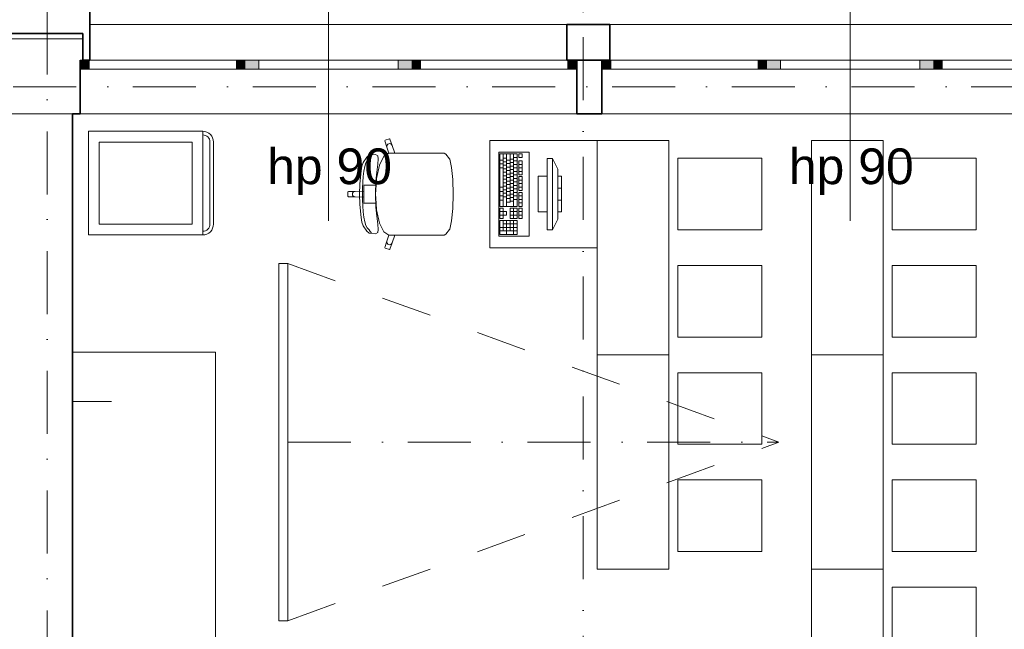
# Model space of a CAD drawing. Header units: millimetres. Extents: x -34676 to 172266, y 39940 to 476087.
# Tile 228 of 256: x 34687 to 40198, y 392854 to 396267. Entities that reach past the tile are written whole.
import ezdxf

# ---------------------------------------------------------------- set-up
doc = ezdxf.new("R2010")
doc.units = ezdxf.units.MM
doc.header["$MEASUREMENT"] = 0
doc.linetypes.add('Kropki i Kreski', pattern=[6.702778, 3.527778, -1.763889, 0, -1.411111])
doc.linetypes.add('Przerywana', pattern=[5.644444, 2.822222, -2.822222])
for name, color, linetype in [('#podkład', 252, 'Continuous'), ('- A - ocieplenie', 7, 'Continuous'), ('2D - Ogólne', 7, 'Continuous'), ('Konstrukcja - Siatka mod', 7, 'Continuous'), ('Konstrukcja - Stropy', 7, 'Continuous'), ('Konstrukcja - Ściany nośne wew..P', 7, 'Continuous'), ('Konstrukcja - Ściany zewnętrzne', 7, 'Continuous'), ('Okna Archicada', 7, 'Continuous'), ('Wnętrze - Umeblowanie', 7, 'Continuous'), ('Znaczniki okien Archicada', 7, 'Continuous')]:
    doc.layers.add(name, color=color, linetype=linetype)
doc.styles.add('STYL_AUTOMATYCZNY_1', font='arial.ttf')

# ---------------------------------------------------------------- blocks, each defined once
blk = doc.blocks.new('uyd')
at = {"layer": 'Okna Archicada', "linetype": 'Continuous', "lineweight": 13}
for points in [[(34632.6, 186040.5), (34682.6, 186040.5), (34682.6, 186090.5), (34632.6, 186090.5)], [(35557.6, 186090.5), (35507.6, 186090.5), (35507.6, 186040.5), (35557.6, 186040.5)], [(35557.6, 186040.5), (35632.6, 186040.5), (35632.6, 186090.5), (35557.6, 186090.5)], [(36487.6, 186090.5), (36412.6, 186090.5), (36412.6, 186040.5), (36487.6, 186040.5)], [(36487.6, 186040.5), (36537.6, 186040.5), (36537.6, 186090.5), (36487.6, 186090.5)], [(37412.6, 186090.5), (37362.6, 186090.5), (37362.6, 186040.5), (37412.6, 186040.5)], [(37552.6, 186090.5), (37552.6, 186040.5), (37602.6, 186040.5), (37602.6, 186090.5)], [(38477.6, 186040.5), (38477.6, 186090.5), (38427.6, 186090.5), (38427.6, 186040.5)], [(38477.6, 186090.5), (38477.6, 186040.5), (38552.6, 186040.5), (38552.6, 186090.5)], [(39407.6, 186040.5), (39407.6, 186090.5), (39332.6, 186090.5), (39332.6, 186040.5)], [(39407.6, 186090.5), (39407.6, 186040.5), (39457.6, 186040.5), (39457.6, 186090.5)]]:
    blk.add_hatch(color=252, dxfattribs=at).paths.add_polyline_path(points)
at = {"layer": '- A - ocieplenie', "color": 252, "linetype": 'Continuous', "lineweight": 35, "ltscale": 100}
for p, q in [((34687.6, 186140.5), (34687.6, 186290.5)), ((37357.6, 186140.5), (37357.6, 186290.5)), ((37597.6, 186140.5), (37597.6, 186290.5)), ((34687.6, 186090.5), (34687.6, 186140.5)), ((37357.6, 186090.5), (37357.6, 186140.5)), ((37597.6, 186090.5), (37597.6, 186140.5))]:
    blk.add_line(p, q, dxfattribs=at)
at = {"layer": '- A - ocieplenie', "color": 252, "linetype": 'Continuous', "lineweight": 35, "ltscale": 100, "flags": 128}
for points in [[(34687.6, 186290.5), (34687.6, 186440.5)], [(37597.6, 186290.5), (37357.6, 186290.5)], [(34247.6, 186240.5), (34647.6, 186240.5)], [(34647.6, 186240.5), (34647.6, 186090.5)], [(34647.6, 186090.5), (34687.6, 186090.5)], [(37357.6, 186090.5), (37597.6, 186090.5)]]:
    blk.add_lwpolyline(points, dxfattribs=at)
at = {"layer": '2D - Ogólne', "color": 252, "linetype": 'Continuous', "lineweight": 20, "ltscale": 100}
blk.add_line((34809.3, 184180.5), (34589.3, 184180.5), dxfattribs=at)
at = {"layer": 'Konstrukcja - Siatka mod', "color": 252, "linetype": 'Kropki i Kreski', "lineweight": 13, "ltscale": 100}
for p, q in [((34447.6, 171931.6), (34447.6, 188896.4)), ((37447.6, 188901.1), (37447.6, 171931.6)), ((20180, 185940.5), (49624.6, 185940.5))]:
    blk.add_line(p, q, dxfattribs=at)
at = {"layer": 'Konstrukcja - Stropy', "color": 252, "linetype": 'Continuous', "lineweight": 13, "ltscale": 100}
blk.add_line((49667.6, 185790.5), (22627.6, 185790.5), dxfattribs=at)
at = {"layer": 'Konstrukcja - Ściany nośne wew..P', "color": 252, "linetype": 'Continuous', "lineweight": 35, "ltscale": 100, "flags": 128}
blk.add_lwpolyline([(34589.3, 182856.5), (34589.3, 185790.5)], dxfattribs=at)
at = {"layer": 'Konstrukcja - Ściany zewnętrzne', "color": 252, "linetype": 'Continuous', "lineweight": 35, "ltscale": 100}
for p, q in [((34632.6, 186090.5), (34632.6, 186040.5)), ((37412.6, 186090.5), (37412.6, 186040.5)), ((37552.6, 186090.5), (37552.6, 186040.5)), ((34632.6, 186040.5), (34632.6, 185790.5)), ((37412.6, 186040.5), (37412.6, 185790.5)), ((37552.6, 186040.5), (37552.6, 185790.5))]:
    blk.add_line(p, q, dxfattribs=at)
at = {"layer": 'Konstrukcja - Ściany zewnętrzne', "color": 252, "linetype": 'Continuous', "lineweight": 13, "ltscale": 100, "flags": 128}
blk.add_lwpolyline([(34647.6, 186090.5), (34647.6, 186210.5), (34247.6, 186210.5), (34247.6, 186090.5)], dxfattribs=at)
at = {"layer": 'Konstrukcja - Ściany zewnętrzne', "color": 252, "linetype": 'Continuous', "lineweight": 35, "ltscale": 100, "flags": 128}
for points in [[(37552.6, 186090.5), (37412.6, 186090.5)], [(34589.3, 185790.5), (34632.6, 185790.5)], [(37412.6, 185790.5), (37552.6, 185790.5)]]:
    blk.add_lwpolyline(points, dxfattribs=at)
at = {"layer": 'Okna Archicada', "color": 252, "linetype": 'Continuous', "lineweight": 13, "ltscale": 100}
for p, q in [((34687.6, 186290.5), (37357.6, 186290.5)), ((37597.6, 186290.5), (40267.6, 186290.5)), ((34632.6, 186090.5), (37412.6, 186090.5)), ((34682.6, 186090.5), (34632.6, 186090.5)), ((34682.6, 186040.5), (34682.6, 186090.5)), ((35507.6, 186090.5), (34682.6, 186090.5)), ((34687.6, 186090.5), (37357.6, 186090.5)), ((35557.6, 186090.5), (35507.6, 186090.5)), ((35507.6, 186090.5), (35507.6, 186040.5)), ((35632.6, 186090.5), (35557.6, 186090.5)), ((35632.6, 186040.5), (35632.6, 186090.5)), ((36412.6, 186090.5), (35632.6, 186090.5)), ((36487.6, 186090.5), (36412.6, 186090.5)), ((36412.6, 186090.5), (36412.6, 186040.5)), ((36537.6, 186090.5), (36487.6, 186090.5)), ((36537.6, 186040.5), (36537.6, 186090.5)), ((37362.6, 186090.5), (36537.6, 186090.5)), ((37412.6, 186090.5), (37362.6, 186090.5)), ((37362.6, 186090.5), (37362.6, 186040.5)), ((40332.6, 186090.5), (37552.6, 186090.5)), ((37552.6, 186090.5), (37602.6, 186090.5)), ((37597.6, 186090.5), (40267.6, 186090.5)), ((37602.6, 186090.5), (37602.6, 186040.5)), ((37602.6, 186090.5), (38427.6, 186090.5)), ((38427.6, 186040.5), (38427.6, 186090.5)), ((38427.6, 186090.5), (38477.6, 186090.5)), ((38477.6, 186090.5), (38552.6, 186090.5)), ((38552.6, 186090.5), (38552.6, 186040.5)), ((38552.6, 186090.5), (39332.6, 186090.5)), ((39332.6, 186040.5), (39332.6, 186090.5)), ((39332.6, 186090.5), (39407.6, 186090.5)), ((39407.6, 186090.5), (39457.6, 186090.5)), ((39457.6, 186090.5), (39457.6, 186040.5)), ((39457.6, 186090.5), (40282.6, 186090.5)), ((34632.6, 186040.5), (34682.6, 186040.5)), ((34682.6, 186040.5), (35507.6, 186040.5)), ((35507.6, 186040.5), (35557.6, 186040.5)), ((35557.6, 186040.5), (35632.6, 186040.5)), ((35632.6, 186040.5), (36412.6, 186040.5)), ((36412.6, 186040.5), (36487.6, 186040.5)), ((36487.6, 186040.5), (36537.6, 186040.5)), ((36537.6, 186040.5), (37362.6, 186040.5)), ((37362.6, 186040.5), (37412.6, 186040.5)), ((37602.6, 186040.5), (37552.6, 186040.5)), ((38427.6, 186040.5), (37602.6, 186040.5)), ((38477.6, 186040.5), (38427.6, 186040.5)), ((38552.6, 186040.5), (38477.6, 186040.5)), ((39332.6, 186040.5), (38552.6, 186040.5)), ((39407.6, 186040.5), (39332.6, 186040.5)), ((39457.6, 186040.5), (39407.6, 186040.5)), ((40282.6, 186040.5), (39457.6, 186040.5)), ((34632.6, 185790.5), (37412.6, 185790.5)), ((40332.6, 185790.5), (37552.6, 185790.5))]:
    blk.add_line(p, q, dxfattribs=at)
at = {"layer": 'Okna Archicada', "color": 252, "linetype": 'Continuous', "lineweight": 35, "ltscale": 100}
for p, q in [((34687.6, 186140.5), (34687.6, 186290.5)), ((37357.6, 186140.5), (37357.6, 186290.5)), ((37597.6, 186140.5), (37597.6, 186290.5)), ((34687.6, 186090.5), (34687.6, 186140.5)), ((37357.6, 186090.5), (37357.6, 186140.5)), ((37597.6, 186090.5), (37597.6, 186140.5)), ((34632.6, 186090.5), (34632.6, 186040.5)), ((34632.6, 186090.5), (34632.6, 186040.5)), ((37412.6, 186090.5), (37412.6, 186040.5)), ((37412.6, 186090.5), (37412.6, 186040.5)), ((37552.6, 186090.5), (37552.6, 186040.5)), ((37552.6, 186090.5), (37552.6, 186040.5)), ((34632.6, 186040.5), (34632.6, 185790.5)), ((37412.6, 186040.5), (37412.6, 185790.5)), ((37552.6, 186040.5), (37552.6, 185790.5))]:
    blk.add_line(p, q, dxfattribs=at)
at = {"layer": 'Wnętrze - Umeblowanie', "color": 252, "linetype": 'Continuous', "lineweight": 13, "ltscale": 100}
for p, q in [((36340.7, 185643), (36338.8, 185639.2)), ((36338.8, 185639.2), (36350.2, 185603.8)), ((36363.5, 185650.5), (36340.7, 185643)), ((36351.1, 185615.3), (36349.5, 185609.6)), ((36349.5, 185609.6), (36350.2, 185603.8)), ((36354.7, 185619.9), (36351.1, 185615.3)), ((36359.8, 185622.8), (36354.7, 185619.9)), ((36365.6, 185623.5), (36359.8, 185622.8)), ((36367.2, 185648.5), (36363.5, 185650.5)), ((36371.2, 185621.9), (36365.6, 185623.5)), ((36378.6, 185613.1), (36367.2, 185648.5)), ((36375.8, 185618.3), (36371.2, 185621.9)), ((36378.6, 185613.1), (36375.8, 185618.3)), ((36394.3, 185569.7), (36378.6, 185613.1)), ((36250.8, 185558.6), (36237.6, 185548)), ((36286.9, 185561.9), (36250.8, 185558.6)), ((36256.2, 185549.2), (36261.4, 185555.5)), ((36261.4, 185555.5), (36264, 185559.2)), ((36298.5, 185555.1), (36286.9, 185561.9)), ((36301.5, 185537.9), (36298.5, 185555.1)), ((36359.9, 185569.6), (36332, 185552.3)), ((36350.2, 185603.8), (36359.9, 185569.6)), ((36360.1, 185569.7), (36359.9, 185569.6)), ((36360.1, 185569.7), (36394.3, 185569.7)), ((36603.4, 185569.7), (36394.3, 185569.7)), ((36639.5, 185569.7), (36603.4, 185569.7)), ((36670.5, 185569.7), (36639.5, 185569.7)), ((36679.1, 185565.2), (36670.5, 185569.7)), ((36700.3, 185538.4), (36679.1, 185565.2)), ((36981.4, 185565.7), (36981.4, 185271.9)), ((37078.4, 185565.7), (36981.4, 185565.7)), ((37000.8, 185565.7), (37000.8, 185271.9)), ((37020.2, 185565.7), (37020.2, 185271.9)), ((37039.6, 185565.7), (37039.6, 185296.4)), ((37059, 185565.7), (37059, 185271.9)), ((37078.4, 185271.9), (37078.4, 185565.7)), ((37088.1, 185565.7), (37088.1, 185546.1)), ((37107.5, 185565.7), (37088.1, 185565.7)), ((37107.5, 185546.1), (37107.5, 185565.7)), ((36217.6, 185517), (36210.3, 185497)), ((36237.6, 185548), (36217.6, 185517)), ((36226.1, 185494.9), (36232.3, 185515.3)), ((36232.3, 185515.3), (36240, 185528.5)), ((36240, 185528.5), (36250.1, 185540.2)), ((36250.1, 185540.2), (36256.2, 185549.2)), ((36308.2, 185502.6), (36292.3, 185428.2)), ((36293.1, 185463.7), (36298.9, 185509)), ((36298.9, 185509), (36301.5, 185537.9)), ((36332, 185552.3), (36308.2, 185502.6)), ((36701.2, 185536.3), (36700.3, 185538.4)), ((36711.9, 185490.3), (36701.2, 185536.3)), ((36981.4, 185531.4), (37000.8, 185531.4)), ((36981.4, 185509.4), (37000.8, 185509.4)), ((37000.8, 185541.2), (37020.2, 185541.2)), ((37000.8, 185521.6), (37020.2, 185521.6)), ((37000.8, 185502), (37020.2, 185502)), ((37020.2, 185531.4), (37039.6, 185531.4)), ((37020.2, 185511.8), (37039.6, 185511.8)), ((37039.6, 185536.3), (37059, 185536.3)), ((37039.6, 185516.7), (37059, 185516.7)), ((37059, 185546.1), (37078.4, 185546.1)), ((37059, 185526.5), (37078.4, 185526.5)), ((37059, 185506.9), (37078.4, 185506.9)), ((37088.1, 185546.1), (37107.5, 185546.1)), ((37088.1, 185526.5), (37088.1, 185448.2)), ((37107.5, 185526.5), (37088.1, 185526.5)), ((37088.1, 185506.9), (37107.5, 185506.9)), ((37107.5, 185448.2), (37107.5, 185526.5)), ((37246.6, 185540.5), (37246.6, 185140.5)), ((37276.6, 185540.5), (37246.6, 185540.5)), ((37276.6, 185140.5), (37276.6, 185540.5)), ((37276.6, 185540.5), (37306.6, 185480.5)), ((36205.5, 185471.2), (36198.5, 185398)), ((36210.3, 185497), (36205.5, 185471.2)), ((36217.4, 185439), (36221.1, 185469)), ((36221.1, 185469), (36226.1, 185494.9)), ((36288.4, 185412.8), (36293.1, 185463.7)), ((36719, 185421.6), (36711.9, 185490.3)), ((36981.4, 185487.3), (37000.8, 185487.3)), ((37000.8, 185482.4), (37020.2, 185482.4)), ((37000.8, 185462.9), (37020.2, 185462.9)), ((37020.2, 185492.2), (37039.6, 185492.2)), ((37020.2, 185472.7), (37039.6, 185472.7)), ((37020.2, 185453.1), (37039.6, 185453.1)), ((37039.6, 185497.1), (37059, 185497.1)), ((37039.6, 185477.5), (37059, 185477.5)), ((37039.6, 185458), (37059, 185458)), ((37059, 185487.3), (37078.4, 185487.3)), ((37059, 185467.8), (37078.4, 185467.8)), ((37059, 185448.2), (37078.4, 185448.2)), ((37088.1, 185487.3), (37107.5, 185487.3)), ((37088.1, 185467.8), (37107.5, 185467.8)), ((37088.1, 185448.2), (37107.5, 185448.2)), ((37306.6, 185480.5), (37306.6, 185200.5)), ((36198.5, 185398), (36196.4, 185340.5)), ((36213.4, 185373.2), (36214.9, 185406.6)), ((36214.9, 185406.6), (36217.4, 185439)), ((36251.3, 185390.8), (36221.3, 185390.8)), ((36221.3, 185390.8), (36221.3, 185357.4)), ((36290, 185390.8), (36251.3, 185390.8)), ((36286.1, 185340.5), (36288.4, 185412.8)), ((36290, 185390.8), (36286.8, 185340.5)), ((36292.3, 185428.2), (36290, 185390.8)), ((36719.1, 185420.5), (36719, 185421.6)), ((36721.6, 185340.5), (36719.1, 185420.5)), ((37000.8, 185443.3), (37020.2, 185443.3)), ((37000.8, 185423.7), (37020.2, 185423.7)), ((37000.8, 185404.1), (37020.2, 185404.1)), ((37020.2, 185433.5), (37039.6, 185433.5)), ((37020.2, 185413.9), (37039.6, 185413.9)), ((37020.2, 185394.3), (37039.6, 185394.3)), ((37039.6, 185438.4), (37059, 185438.4)), ((37039.6, 185418.8), (37059, 185418.8)), ((37039.6, 185399.2), (37059, 185399.2)), ((37059, 185428.6), (37078.4, 185428.6)), ((37059, 185409), (37078.4, 185409)), ((37059, 185389.4), (37078.4, 185389.4)), ((37088.1, 185438.4), (37088.1, 185360)), ((37107.5, 185438.4), (37088.1, 185438.4)), ((37088.1, 185418.8), (37107.5, 185418.8)), ((37088.1, 185399.2), (37107.5, 185399.2)), ((37107.5, 185360), (37107.5, 185438.4)), ((37196.6, 185440.5), (37196.6, 185240.5)), ((37246.6, 185440.5), (37196.6, 185440.5)), ((37246.6, 185240.5), (37246.6, 185440.5)), ((37306.6, 185440.5), (37306.6, 185240.5)), ((37326.6, 185440.5), (37306.6, 185440.5)), ((37326.6, 185240.5), (37326.6, 185440.5)), ((36134.6, 185355.6), (36131.6, 185352.5)), ((36131.6, 185352.5), (36131.6, 185340.5)), ((36131.6, 185328.4), (36131.6, 185340.5)), ((36171.5, 185355.6), (36134.6, 185355.6)), ((36157.7, 185346.2), (36156.5, 185340.5)), ((36157.7, 185334.7), (36156.5, 185340.5)), ((36160.9, 185351.1), (36157.7, 185346.2)), ((36160.9, 185329.8), (36157.7, 185334.7)), ((36165.8, 185354.4), (36160.9, 185351.1)), ((36171.5, 185355.6), (36165.8, 185354.4)), ((36221.3, 185357.4), (36171.5, 185355.6)), ((36198.5, 185283), (36196.4, 185340.5)), ((36213, 185340.5), (36213.4, 185373.2)), ((36213, 185340.5), (36213.4, 185307.7)), ((36221.3, 185357.4), (36221.3, 185340.5)), ((36221.3, 185323.6), (36221.3, 185340.5)), ((36286.1, 185340.5), (36288.4, 185268.2)), ((36290, 185290.1), (36286.8, 185340.5)), ((36721.6, 185340.5), (36719.1, 185260.4)), ((36981.4, 185379.6), (37000.8, 185379.6)), ((36981.4, 185355.2), (37000.8, 185355.2)), ((37000.8, 185384.5), (37020.2, 185384.5)), ((37000.8, 185364.9), (37020.2, 185364.9)), ((37000.8, 185345.4), (37020.2, 185345.4)), ((37020.2, 185374.7), (37039.6, 185374.7)), ((37020.2, 185355.2), (37039.6, 185355.2)), ((37020.2, 185335.6), (37039.6, 185335.6)), ((37039.6, 185379.6), (37059, 185379.6)), ((37039.6, 185360), (37059, 185360)), ((37039.6, 185340.5), (37059, 185340.5)), ((37059, 185369.8), (37078.4, 185369.8)), ((37059, 185350.3), (37078.4, 185350.3)), ((37088.1, 185379.6), (37107.5, 185379.6)), ((37088.1, 185360), (37107.5, 185360)), ((37088.1, 185350.3), (37088.1, 185271.9)), ((37107.5, 185350.3), (37088.1, 185350.3)), ((37107.5, 185271.9), (37107.5, 185350.3)), ((37306.6, 185373.8), (37326.6, 185373.8)), ((36134.6, 185325.4), (36131.6, 185328.4)), ((36171.5, 185325.4), (36134.6, 185325.4)), ((36165.8, 185326.5), (36160.9, 185329.8)), ((36171.5, 185325.4), (36165.8, 185326.5)), ((36221.3, 185323.6), (36171.5, 185325.4)), ((36205.5, 185209.8), (36198.5, 185283)), ((36213.4, 185307.7), (36214.9, 185274.4)), ((36221.3, 185290.1), (36221.3, 185323.6)), ((36251.3, 185290.1), (36221.3, 185290.1)), ((36290, 185290.1), (36251.3, 185290.1)), ((36292.3, 185252.7), (36290, 185290.1)), ((36981.4, 185330.7), (37000.8, 185330.7)), ((36981.4, 185306.2), (37000.8, 185306.2)), ((37000.8, 185325.8), (37020.2, 185325.8)), ((37020.2, 185316), (37039.6, 185316)), ((37020.2, 185296.4), (37039.6, 185296.4)), ((37039.6, 185320.9), (37059, 185320.9)), ((37039.6, 185301.3), (37059, 185301.3)), ((37059, 185330.7), (37078.4, 185330.7)), ((37059, 185311.1), (37078.4, 185311.1)), ((37088.1, 185330.7), (37107.5, 185330.7)), ((37088.1, 185311.1), (37107.5, 185311.1)), ((37088.1, 185291.5), (37107.5, 185291.5)), ((37306.6, 185307.1), (37326.6, 185307.1)), ((36214.9, 185274.4), (36217.4, 185241.9)), ((36217.4, 185241.9), (36221.1, 185211.9)), ((36288.4, 185268.2), (36293.1, 185217.2)), ((36308.2, 185178.3), (36292.3, 185252.7)), ((36719, 185259.4), (36711.9, 185190.6)), ((36719.1, 185260.4), (36719, 185259.4)), ((36981.4, 185271.9), (37078.4, 185271.9)), ((36981.4, 185262.1), (36981.4, 185203.4)), ((37000.8, 185262.1), (36981.4, 185262.1)), ((36981.4, 185242.5), (37000.8, 185242.5)), ((37000.8, 185242.5), (37000.8, 185262.1)), ((37020.2, 185242.5), (37000.8, 185242.5)), ((37000.8, 185242.5), (37000.8, 185223)), ((37020.2, 185223), (37020.2, 185242.5)), ((37039.6, 185262.1), (37039.6, 185203.4)), ((37078.4, 185262.1), (37039.6, 185262.1)), ((37039.6, 185242.5), (37078.4, 185242.5)), ((37059, 185262.1), (37059, 185203.4)), ((37078.4, 185203.4), (37078.4, 185262.1)), ((37088.1, 185271.9), (37107.5, 185271.9)), ((37088.1, 185262.1), (37088.1, 185203.4)), ((37107.5, 185262.1), (37088.1, 185262.1)), ((37088.1, 185242.5), (37107.5, 185242.5)), ((37107.5, 185203.4), (37107.5, 185262.1)), ((37196.6, 185240.5), (37246.6, 185240.5)), ((37306.6, 185240.5), (37326.6, 185240.5)), ((36210.3, 185183.9), (36205.5, 185209.8)), ((36217.6, 185163.9), (36210.3, 185183.9)), ((36221.1, 185211.9), (36226.1, 185186)), ((36226.1, 185186), (36232.3, 185165.6)), ((36293.1, 185217.2), (36298.9, 185171.9)), ((36298.9, 185171.9), (36301.5, 185143)), ((36332, 185128.6), (36308.2, 185178.3)), ((36711.9, 185190.6), (36701.2, 185144.7)), ((36981.4, 185223), (37000.8, 185223)), ((36981.4, 185203.4), (37000.8, 185203.4)), ((36981.4, 185193.6), (36981.4, 185115.3)), ((37078.4, 185193.6), (36981.4, 185193.6)), ((37000.8, 185203.4), (37000.8, 185223)), ((37000.8, 185223), (37020.2, 185223)), ((37000.8, 185193.6), (37000.8, 185134.8)), ((37000.8, 185174), (37078.4, 185174)), ((37020.2, 185193.6), (37020.2, 185115.3)), ((37039.6, 185223), (37078.4, 185223)), ((37039.6, 185203.4), (37078.4, 185203.4)), ((37039.6, 185193.6), (37039.6, 185134.8)), ((37059, 185193.6), (37059, 185115.3)), ((37078.4, 185115.3), (37078.4, 185193.6)), ((37088.1, 185223), (37107.5, 185223)), ((37088.1, 185203.4), (37107.5, 185203.4)), ((37276.6, 185140.5), (37306.6, 185200.5)), ((36237.6, 185132.9), (36217.6, 185163.9)), ((36232.3, 185165.6), (36240, 185152.4)), ((36250.8, 185122.4), (36237.6, 185132.9)), ((36240, 185152.4), (36250.1, 185140.7)), ((36250.1, 185140.7), (36256.2, 185131.7)), ((36286.9, 185119.1), (36250.8, 185122.4)), ((36256.2, 185131.7), (36261.4, 185125.5)), ((36261.4, 185125.5), (36264, 185121.7)), ((36298.5, 185125.8), (36286.9, 185119.1)), ((36301.5, 185143), (36298.5, 185125.8)), ((36359.9, 185111.3), (36332, 185128.6)), ((36679.1, 185115.7), (36670.5, 185111.2)), ((36700.3, 185142.5), (36679.1, 185115.7)), ((36701.2, 185144.7), (36700.3, 185142.5)), ((36981.4, 185154.4), (37078.4, 185154.4)), ((36981.4, 185134.8), (37078.4, 185134.8)), ((36981.4, 185115.3), (37078.4, 185115.3)), ((37246.6, 185140.5), (37276.6, 185140.5)), ((36338.8, 185041.7), (36350.2, 185077.1)), ((36349.5, 185071.3), (36350.2, 185077.1)), ((36351.1, 185065.6), (36349.5, 185071.3)), ((36350.2, 185077.1), (36359.9, 185111.3)), ((36354.7, 185061), (36351.1, 185065.6)), ((36359.8, 185058.1), (36354.7, 185061)), ((36360.1, 185111.2), (36359.9, 185111.3)), ((36360.1, 185111.2), (36394.3, 185111.2)), ((36371.2, 185059), (36365.6, 185057.4)), ((36378.6, 185067.8), (36367.2, 185032.4)), ((36375.8, 185062.7), (36371.2, 185059)), ((36378.6, 185067.8), (36375.8, 185062.7)), ((36394.3, 185111.2), (36378.6, 185067.8)), ((36603.4, 185111.2), (36394.3, 185111.2)), ((36639.5, 185111.2), (36603.4, 185111.2)), ((36670.5, 185111.2), (36639.5, 185111.2)), ((36340.7, 185037.9), (36338.8, 185041.7)), ((36363.5, 185030.5), (36340.7, 185037.9)), ((36365.6, 185057.4), (36359.8, 185058.1)), ((36367.2, 185032.4), (36363.5, 185030.5))]:
    blk.add_line(p, q, dxfattribs=at)
at = {"layer": 'Wnętrze - Umeblowanie', "color": 252, "linetype": 'Przerywana', "lineweight": 13, "ltscale": 100}
for p in [(35795.6, 184951.8), (35795.6, 182951.8)]:
    blk.add_line(p, (38543.1, 183951.8), dxfattribs=at)
at = {"layer": 'Wnętrze - Umeblowanie', "color": 252, "linetype": 'Kropki i Kreski', "lineweight": 13, "ltscale": 100}
blk.add_line((35795.9, 183951.8), (38543.1, 183951.8), dxfattribs=at)
at = {"layer": 'Wnętrze - Umeblowanie', "color": 252, "linetype": 'Continuous', "lineweight": 13, "ltscale": 100, "flags": 128}
for points in [[(34679.2, 185692.3), (35319.2, 185692.3), (35319.2, 185112.3), (34679.2, 185112.3)], [(34739.2, 185632.3), (35259.2, 185632.3), (35259.2, 185172.3), (34739.2, 185172.3)], [(37526.6, 185640.5), (37526.6, 185040.5), (36926.6, 185040.5), (36926.6, 185640.5)], [(37927.6, 184440.5), (37927.6, 185640.5), (37526.6, 185640.5), (37526.6, 184440.5)], [(39127.6, 184440.5), (39127.6, 185640.5), (38726.6, 185640.5), (38726.6, 184440.5)], [(37146.6, 185575.5), (36976.6, 185575.5), (36976.6, 185105.5), (37146.6, 185105.5)], [(37977.6, 185140), (37977.6, 185541), (38447.6, 185541), (38447.6, 185140)], [(39177.6, 185140), (39177.6, 185541), (39647.6, 185541), (39647.6, 185140)], [(35745.6, 182951.8), (35745.6, 184951.8), (35795.6, 184951.8), (35795.6, 182951.8)], [(37977.6, 184540), (37977.6, 184941), (38447.6, 184941), (38447.6, 184540)], [(39177.6, 184540), (39177.6, 184941), (39647.6, 184941), (39647.6, 184540)], [(34590, 182856.5), (34590, 184456.5), (35390, 184456.5), (35390, 182856.5)], [(37927.6, 183240.5), (37927.6, 184440.5), (37526.6, 184440.5), (37526.6, 183240.5)], [(39127.6, 183240.5), (39127.6, 184440.5), (38726.6, 184440.5), (38726.6, 183240.5)], [(37977.6, 183940), (37977.6, 184341), (38447.6, 184341), (38447.6, 183940)], [(39177.6, 183940), (39177.6, 184341), (39647.6, 184341), (39647.6, 183940)], [(37977.6, 183340), (37977.6, 183741), (38447.6, 183741), (38447.6, 183340)], [(39177.6, 183340), (39177.6, 183741), (39647.6, 183741), (39647.6, 183340)], [(39127.6, 182040.5), (39127.6, 183240.5), (38726.6, 183240.5), (38726.6, 182040.5)], [(39177.6, 182740), (39177.6, 183141), (39647.6, 183141), (39647.6, 182740)]]:
    blk.add_lwpolyline(points, close=True, dxfattribs=at)
blk.add_lwpolyline([(35319.2, 185692.3, -0.414214), (35379.2, 185632.3), (35379.2, 185172.3, -0.414214), (35319.2, 185112.3), (35319.2, 185132.3, 0.414214), (35359.2, 185172.3), (35359.2, 185632.3, 0.414214), (35319.2, 185672.3)], format="xyb", close=True, dxfattribs=at)
at = {"layer": 'Znaczniki okien Archicada', "color": 252, "linetype": 'Continuous', "lineweight": 13, "ltscale": 100}
for p, q in [((36022.6, 187133.3), (36022.6, 185190.5)), ((38942.6, 187133.3), (38942.6, 185190.5))]:
    blk.add_line(p, q, dxfattribs=at)
at = {"layer": 'Znaczniki okien Archicada', "color": 252, "linetype": 'Continuous', "lineweight": 15, "char_height": 200, "attachment_point": 7, "style": 'STYL_AUTOMATYCZNY_1'}
for insert in [(35679.4, 185336), (38599.4, 185336)]:
    blk.add_mtext('\\A1;{\\pql;\\pt0;\\fArial|b0|i0|c238|p0;\\W1.000000;hp 90\\fArial|b0|i0|c238|p0;\\W1.000000;\\A1{\\H.66x;\\S^  ;}\\fArial|b0|i0|c238|p0;\\W1.000000;\\fArial|b0|i0|c238|p0;\\W1.000000;}', dxfattribs=dict(at, insert=insert))

msp = doc.modelspace()

# ---------------------------------------------------------------- block references
at = {"layer": '#podkład'}
msp.add_blockref('uyd', (392.7, 209950.3), dxfattribs=at)

doc.saveas('drawing.dxf')
